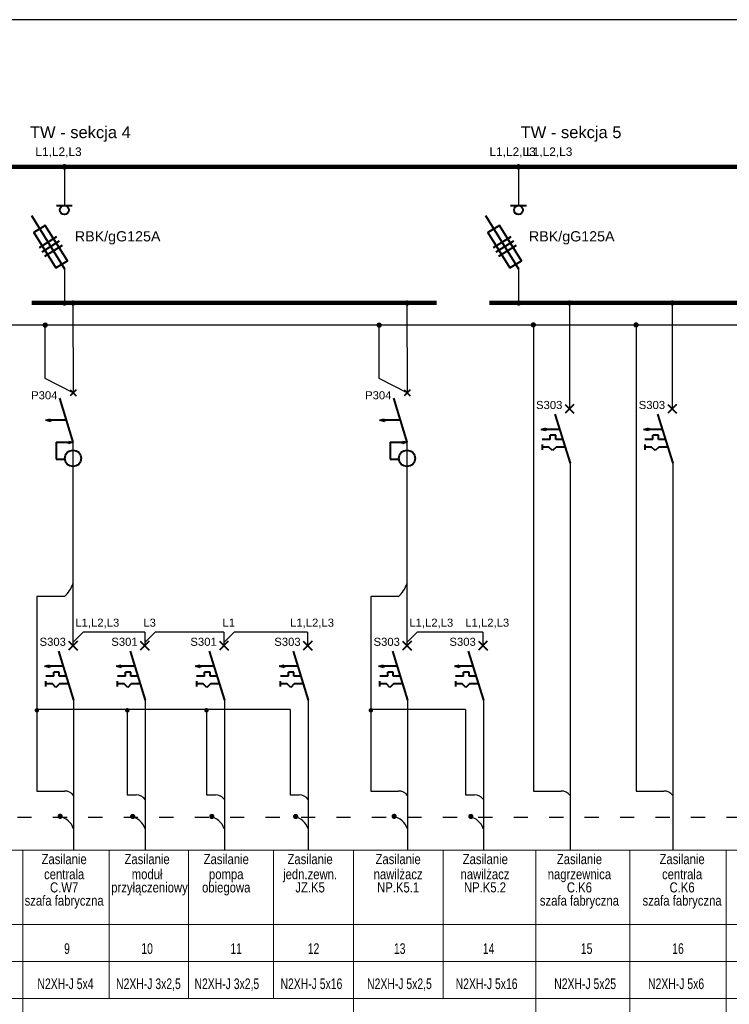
# Model space of a CAD drawing. Header units: millimetres. Extents: x 1218355 to 1284960, y -95511 to 4057.
# Tile 4 of 19: x 1270710 to 1271911, y -91697 to -90030. Entities that reach past the tile are written whole.
import ezdxf
from ezdxf.enums import TextEntityAlignment as Align
from ezdxf.lldxf.tags import DXFTag

# ---------------------------------------------------------------- set-up
doc = ezdxf.new("R2010")
doc.units = ezdxf.units.MM
doc.linetypes.add('ACAD_ISO03W100', pattern=[30, 12, -18])
for name, color, linetype, lineweight in [('1', 7, 'Continuous', 0), ('ELEK ELEMENTY', 40, 'Continuous', 40), ('ELEK SZYNY', 172, 'Continuous', 100)]:
    doc.layers.add(name, color=color, linetype=linetype, lineweight=lineweight)
for name, color, linetype in [('ELEK CIENKIE', 80, 'Continuous'), ('ELEK OPIS', 140, 'Continuous'), ('ELEK OPISY', 140, 'Continuous'), ('ELEK PRZEWODY GŁÓWNE', 232, 'Continuous')]:
    doc.layers.add(name, color=color, linetype=linetype)
doc.styles.add('Arial', font='arial.ttf', dxfattribs={"height": 300})
tags = doc.linetypes.add('DASHED', pattern=[19.05, 12.7, -6.35]).pattern_tags.tags
tags[6:7] = [DXFTag(74, 4), DXFTag(75, 0), DXFTag(340, '0'), DXFTag(46, 1.0), DXFTag(50, 0.0), DXFTag(44, 0.0), DXFTag(45, 0.0)]
tags[4:5] = [DXFTag(74, 4), DXFTag(75, 0), DXFTag(340, '0'), DXFTag(46, 1.0), DXFTag(50, 0.0), DXFTag(44, 0.0), DXFTag(45, 0.0)]

msp = doc.modelspace()

# ---------------------------------------------------------------- hatches: boundary and pattern name
at = {"layer": 'ELEK ELEMENTY'}
h = msp.add_hatch(color=256, dxfattribs=at)
h.paths.add_polyline_path([(1270800.24, -90745.95), (1270792.96, -90744.37), (1270792.92, -90745.95)])
h.paths.add_polyline_path([(1270800.24, -90745.95), (1270792.92, -90745.95), (1270792.86, -90747.87)])
h = msp.add_hatch(color=256, dxfattribs=at)
h.paths.add_polyline_path([(1271365.5, -90745.95), (1271358.23, -90744.37), (1271358.18, -90745.95)])
h.paths.add_polyline_path([(1271365.5, -90745.95), (1271358.18, -90745.95), (1271358.13, -90747.87)])

# ---------------------------------------------------------------- linework, layer by layer
at = {"color": 5}
for points, const_width, elevation in [([(1270783.42, -90279.58, 1), (1270788.08, -90279.58, 1)], 4.66, -21.99), ([(1270783.65, -90510.2, 1), (1270788.09, -90510.2, 1)], 4.43, -21.99), ([(1270798.15, -90510.18, 1), (1270802.58, -90510.18, 1)], 4.43, -21.99), ([(1271363.42, -90510.18, 1), (1271367.85, -90510.18, 1)], 4.43, -43.98), ([(1270751.03, -90547.52, 1), (1270755.46, -90547.52, 1)], 4.43, -21.99), ([(1271316.3, -90547.52, 1), (1271320.73, -90547.52, 1)], 4.43, -43.98), ([(1270776.27, -91379.16, 1), (1270780.7, -91379.16, 1)], 4.43, -21.99), ([(1270899.05, -91379.46, 1), (1270903.48, -91379.46, 1)], 4.43, -21.99), ([(1271032.99, -91379.46, 1), (1271037.42, -91379.46, 1)], 4.43, -21.99), ([(1271174.9, -91379.46, 1), (1271179.34, -91379.46, 1)], 4.43, -21.99), ([(1271341.53, -91379.16, 1), (1271345.97, -91379.16, 1)], 4.43, -43.98), ([(1271471.4, -91379.46, 1), (1271475.83, -91379.46, 1)], 4.43, -43.98)]:
    msp.add_lwpolyline(points, format="xyb", close=True, dxfattribs=dict(at, const_width=const_width, elevation=elevation))
for points, const_width in [([(1271551.93, -90279.58, 1), (1271556.59, -90279.58, 1)], 4.66), ([(1271552.04, -90510.03, 1), (1271556.47, -90510.03, 1)], 4.43), ([(1271552.71, -90510.18, 1), (1271557.14, -90510.18, 1)], 4.43), ([(1271638.25, -90509.99, 1), (1271642.68, -90509.99, 1)], 4.43), ([(1271812.06, -90509.99, 1), (1271816.49, -90509.99, 1)], 4.43), ([(1271577.19, -90547.23, 1), (1271581.62, -90547.23, 1)], 4.43), ([(1271750.99, -90547.23, 1), (1271755.42, -90547.23, 1)], 4.43)]:
    msp.add_lwpolyline(points, format="xyb", close=True, dxfattribs=dict(at, const_width=const_width))
at = {"layer": '1', "color": 5, "linetype": 'Continuous'}
for p, q in [((1268617.92, -91436.62), (1276793.39, -91436.4)), ((1270715.35, -91436.59, 21.99), (1270715.33, -91955.92, 21.99)), ((1270861.61, -91436.62, -21.99), (1270861.61, -91688.08, -21.99)), ((1270995.56, -91436.62, -21.99), (1270995.56, -91688.08, -21.99)), ((1271139.35, -91436.58, -21.99), (1271139.35, -91687.87, -21.99)), ((1271274.89, -91436.58, -21.99), (1271274.89, -91955.75, -21.99)), ((1271426.88, -91436.62, -43.98), (1271426.88, -91688.08, -43.98)), ((1271583.57, -91436.58), (1271583.57, -91955.75)), ((1271742.69, -91436.62, 21.99), (1271742.69, -91688.08, 21.99)), ((1271905.86, -91436.59, -43.98), (1271905.84, -91955.92, -43.98)), ((1268617.92, -91562.31), (1276793.39, -91562.63)), ((1268920.17, -91625.1), (1276793.39, -91625.41)), ((1268920.17, -91687.9), (1276793.39, -91687.77)), ((1271742.7, -91687.82, 21.99), (1271742.69, -91955.92, 21.99))]:
    msp.add_line(p, q, dxfattribs=at)
at = {"layer": 'ELEK CIENKIE'}
for p, q in [((1270753.25, -90637.94, -21.99), (1270753.25, -90545.29, -21.99)), ((1271318.51, -90637.94, -43.98), (1271318.51, -90545.29, -43.98)), ((1271579.4, -90547.23), (1271579.4, -91336.34)), ((1271753.21, -90547.23), (1271753.21, -91336.34)), ((1270800.48, -90662, -21.99), (1270753.25, -90637.94, -21.99)), ((1271365.75, -90662, -43.98), (1271318.51, -90637.94, -43.98)), ((1270739.13, -91007.09, -21.99), (1270739.13, -91336.34, -21.99)), ((1270785.28, -91007.09, -21.99), (1270739.13, -91007.09, -21.99)), ((1271304.4, -91007.09, -43.98), (1271304.4, -91336.34, -43.98)), ((1271350.54, -91007.09, -43.98), (1271304.4, -91007.09, -43.98)), ((1271167.98, -91198.32, -21.99), (1270739.13, -91198.32, -21.99)), ((1270892.12, -91198.32, -21.99), (1270892.12, -91342.93, -21.99)), ((1271026.06, -91198.32, -21.99), (1271026.06, -91342.93, -21.99)), ((1271167.98, -91198.32, -21.99), (1271167.98, -91342.93, -21.99)), ((1271464.47, -91198.32, -43.98), (1271304.4, -91198.32, -43.98)), ((1271464.47, -91198.32, -43.98), (1271464.47, -91342.93, -43.98)), ((1270739.13, -91336.34, -21.99), (1270786.07, -91336.34, -21.99)), ((1270892.12, -91342.93, -21.99), (1270907.32, -91342.93, -21.99)), ((1271026.06, -91342.93, -21.99), (1271041.26, -91342.93, -21.99)), ((1271167.98, -91342.93, -21.99), (1271183.18, -91342.93, -21.99)), ((1271304.4, -91336.34, -43.98), (1271351.34, -91336.34, -43.98)), ((1271464.47, -91342.93, -43.98), (1271479.67, -91342.93, -43.98)), ((1271579.4, -91336.34), (1271626.34, -91336.34)), ((1271753.21, -91336.34), (1271800.15, -91336.34))]:
    msp.add_line(p, q, dxfattribs=at)
at = {"layer": 'ELEK CIENKIE', "linetype": 'ACAD_ISO03W100', "ltscale": 2}
msp.add_line((1268966.18, -91380.74), (1276793.39, -91380.91), dxfattribs=at)
at = {"layer": 'ELEK CIENKIE', "const_width": 3.8}
for points, elevation in [([(1270737.27, -91199.64, 1), (1270741.07, -91199.64, 1)], -21.99), ([(1270890.26, -91199.64, 1), (1270894.06, -91199.64, 1)], -21.99), ([(1271024.2, -91199.64, 1), (1271028, -91199.64, 1)], -21.99), ([(1271302.54, -91199.64, 1), (1271306.34, -91199.64, 1)], -43.98)]:
    msp.add_lwpolyline(points, format="xyb", close=True, dxfattribs=dict(at, elevation=elevation))
at = {"layer": 'ELEK CIENKIE'}
for centre, radius, start, end in [((1270754.78, -90970.3, -21.99), 47.8, 309.65171, 342.96815), ((1271320.04, -90970.3, -43.98), 47.8, 309.65171, 342.96815), ((1270786.07, -91355.34, -21.99), 19, 36.8699, 90), ((1270907.32, -91361.93, -21.99), 19, 36.8699, 90), ((1271041.26, -91361.93, -21.99), 19, 36.8699, 90), ((1271183.18, -91361.93, -21.99), 19, 36.8699, 90), ((1271351.34, -91355.34, -43.98), 19, 36.8699, 90), ((1271479.67, -91361.93, -43.98), 19, 36.8699, 90), ((1271626.34, -91355.34), 19, 36.8699, 90), ((1271800.15, -91355.34), 19, 36.8699, 90)]:
    msp.add_arc(centre, radius, start, end, dxfattribs=at)
at = {"layer": 'ELEK CIENKIE', "linetype": 'DASHED', "ltscale": 70}
for centre in [(1270771.51, -91410.2, -21.99), (1270892.73, -91410.16, -21.99), (1271026.67, -91410.16, -21.99), (1271168.59, -91410.16, -21.99), (1271336.78, -91410.2, -43.98), (1271465.08, -91410.16, -43.98)]:
    msp.add_arc(centre, 31.3, 18.75716, 79.33739, dxfattribs=at)
at = {"layer": 'ELEK ELEMENTY', "linetype": 'Continuous'}
for p, q in [((1270772.18, -90345.12, -21.99), (1270799.05, -90345.12, -21.99)), ((1271540.7, -90345.12), (1271567.57, -90345.12)), ((1270729.81, -90362.22, -21.99), (1270785.75, -90452.49, -21.99)), ((1271498.33, -90362.22), (1271554.26, -90452.49)), ((1270772.59, -90398.15, -21.99), (1270742.87, -90416.62, -21.99)), ((1271541.1, -90398.15), (1271511.39, -90416.62)), ((1270777.13, -90405.49, -21.99), (1270747.42, -90423.96, -21.99)), ((1270781.7, -90412.81, -21.99), (1270751.99, -90431.28, -21.99)), ((1271545.64, -90405.49), (1271515.93, -90423.96)), ((1271550.21, -90412.81), (1271520.5, -90431.28))]:
    msp.add_line(p, q, dxfattribs=at)
at = {"layer": 'ELEK ELEMENTY'}
for p, q in [((1270795.42, -90656.97, -21.99), (1270805.54, -90667.03, -21.99)), ((1270795.42, -90656.97, -21.99), (1270805.54, -90667.03, -21.99)), ((1270805.43, -90656.97, -21.99), (1270795.53, -90667.03, -21.99)), ((1270805.43, -90656.97, -21.99), (1270795.53, -90667.03, -21.99)), ((1271360.69, -90656.97, -43.98), (1271370.8, -90667.03, -43.98)), ((1271360.69, -90656.97, -43.98), (1271370.8, -90667.03, -43.98)), ((1271370.7, -90656.97, -43.98), (1271360.8, -90667.03, -43.98)), ((1271370.7, -90656.97, -43.98), (1271360.8, -90667.03, -43.98)), ((1270777.27, -90671.44, -21.99), (1270800.24, -90745.95, -21.99)), ((1271342.53, -90671.44, -43.98), (1271365.5, -90745.95, -43.98)), ((1271632.96, -90681.68), (1271648.13, -90696.77)), ((1271632.96, -90681.68), (1271648.13, -90696.77)), ((1271647.97, -90681.68), (1271633.12, -90696.77)), ((1271647.97, -90681.68), (1271633.12, -90696.77)), ((1271806.76, -90681.68), (1271821.93, -90696.77)), ((1271806.76, -90681.68), (1271821.93, -90696.77)), ((1271821.77, -90681.68), (1271806.92, -90696.77)), ((1271821.77, -90681.68), (1271806.92, -90696.77)), ((1271615.87, -90698.56), (1271641.42, -90781.43)), ((1271789.68, -90698.56), (1271815.23, -90781.43)), ((1270761.94, -90710.53, -21.99), (1270754.17, -90708.61, -21.99)), ((1270754.21, -90708.65, -21.99), (1270761.94, -90706.57, -21.99)), ((1270761.94, -90706.57, -21.99), (1270761.94, -90710.53, -21.99)), ((1270788.76, -90708.71, -21.99), (1270761.94, -90708.61, -21.99)), ((1271327.21, -90710.53, -43.98), (1271319.44, -90708.61, -43.98)), ((1271319.48, -90708.65, -43.98), (1271327.21, -90706.57, -43.98)), ((1271327.21, -90706.57, -43.98), (1271327.21, -90710.53, -43.98)), ((1271354.02, -90708.71, -43.98), (1271327.21, -90708.61, -43.98)), ((1271600.55, -90726.03), (1271592.78, -90724.11)), ((1271592.82, -90724.15), (1271600.55, -90722.07)), ((1271600.55, -90722.07), (1271600.55, -90726.03)), ((1271600.55, -90722.07), (1271600.55, -90726.03)), ((1271623.62, -90724.19), (1271600.55, -90724.11)), ((1271617.19, -90733.99), (1271607.86, -90733.99)), ((1271607.86, -90741.04), (1271607.86, -90733.99)), ((1271617.19, -90741.04), (1271617.19, -90733.99)), ((1271774.35, -90726.03), (1271766.58, -90724.11)), ((1271766.62, -90724.15), (1271774.35, -90722.07)), ((1271774.35, -90722.07), (1271774.35, -90726.03)), ((1271774.35, -90722.07), (1271774.35, -90726.03)), ((1271797.43, -90724.19), (1271774.35, -90724.11)), ((1271791, -90733.99), (1271781.67, -90733.99)), ((1271781.67, -90741.04), (1271781.67, -90733.99)), ((1271791, -90741.04), (1271791, -90733.99)), ((1270771.54, -90745.96, -21.99), (1270771.54, -90774.21, -21.99)), ((1270771.54, -90745.96, -21.99), (1270792.94, -90745.96, -21.99)), ((1270792.86, -90747.87, -21.99), (1270792.96, -90744.37, -21.99)), ((1270800.24, -90745.95, -21.99), (1270792.86, -90747.87, -21.99)), ((1270792.96, -90744.37, -21.99), (1270800.24, -90745.95, -21.99)), ((1271336.81, -90745.96, -43.98), (1271336.81, -90774.21, -43.98)), ((1271336.81, -90745.96, -43.98), (1271358.21, -90745.96, -43.98)), ((1271358.13, -90747.87, -43.98), (1271358.23, -90744.37, -43.98)), ((1271365.5, -90745.95, -43.98), (1271358.13, -90747.87, -43.98)), ((1271358.23, -90744.37, -43.98), (1271365.5, -90745.95, -43.98)), ((1271594.03, -90749.6), (1271594.03, -90758.56)), ((1271607.86, -90741.04), (1271594.32, -90741.04)), ((1271628.97, -90741.04), (1271617.19, -90741.04)), ((1271767.83, -90749.6), (1271767.83, -90758.56)), ((1271781.67, -90741.04), (1271768.12, -90741.04)), ((1271802.78, -90741.04), (1271791, -90741.04)), ((1271605.74, -90754.08), (1271594.03, -90754.08)), ((1271611.76, -90760.09), (1271605.74, -90754.08)), ((1271617.78, -90754.08), (1271611.76, -90760.09)), ((1271632.4, -90754.08), (1271617.78, -90754.08)), ((1271779.54, -90754.08), (1271767.83, -90754.08)), ((1271785.56, -90760.09), (1271779.54, -90754.08)), ((1271791.58, -90754.08), (1271785.56, -90760.09)), ((1271806.2, -90754.08), (1271791.58, -90754.08)), ((1270771.54, -90774.21, -21.99), (1270786.54, -90774.21, -21.99)), ((1271336.81, -90774.21, -43.98), (1271351.8, -90774.21, -43.98)), ((1270792.69, -91082.63, -21.99), (1270807.86, -91097.72, -21.99)), ((1270792.69, -91082.63, -21.99), (1270807.86, -91097.72, -21.99)), ((1270807.7, -91082.63, -21.99), (1270792.85, -91097.72, -21.99)), ((1270807.7, -91082.63, -21.99), (1270792.85, -91097.72, -21.99)), ((1270914.05, -91082.63, -21.99), (1270929.22, -91097.72, -21.99)), ((1270914.05, -91082.63, -21.99), (1270929.22, -91097.72, -21.99)), ((1270929.06, -91082.63, -21.99), (1270914.21, -91097.72, -21.99)), ((1270929.06, -91082.63, -21.99), (1270914.21, -91097.72, -21.99)), ((1271048, -91082.63, -21.99), (1271063.17, -91097.72, -21.99)), ((1271048, -91082.63, -21.99), (1271063.17, -91097.72, -21.99)), ((1271063.01, -91082.63, -21.99), (1271048.16, -91097.72, -21.99)), ((1271063.01, -91082.63, -21.99), (1271048.16, -91097.72, -21.99)), ((1271189.91, -91082.63, -21.99), (1271205.08, -91097.72, -21.99)), ((1271189.91, -91082.63, -21.99), (1271205.08, -91097.72, -21.99)), ((1271204.92, -91082.63, -21.99), (1271190.07, -91097.72, -21.99)), ((1271204.92, -91082.63, -21.99), (1271190.07, -91097.72, -21.99)), ((1271357.95, -91082.63, -43.98), (1271373.13, -91097.72, -43.98)), ((1271357.95, -91082.63, -43.98), (1271373.13, -91097.72, -43.98)), ((1271372.96, -91082.63, -43.98), (1271358.12, -91097.72, -43.98)), ((1271372.96, -91082.63, -43.98), (1271358.12, -91097.72, -43.98)), ((1271486.41, -91082.63, -43.98), (1271501.58, -91097.72, -43.98)), ((1271486.41, -91082.63, -43.98), (1271501.58, -91097.72, -43.98)), ((1271501.42, -91082.63, -43.98), (1271486.57, -91097.72, -43.98)), ((1271501.42, -91082.63, -43.98), (1271486.57, -91097.72, -43.98)), ((1270775.61, -91099.51, -21.99), (1270801.15, -91182.38, -21.99)), ((1270896.97, -91099.51, -21.99), (1270922.52, -91182.38, -21.99)), ((1271030.91, -91099.51, -21.99), (1271056.46, -91182.38, -21.99)), ((1271172.83, -91099.51, -21.99), (1271198.38, -91182.38, -21.99)), ((1271340.87, -91099.51, -43.98), (1271366.42, -91182.38, -43.98)), ((1271469.32, -91099.51, -43.98), (1271494.87, -91182.38, -43.98)), ((1270760.28, -91126.97, -21.99), (1270752.51, -91125.05, -21.99)), ((1270752.55, -91125.09, -21.99), (1270760.28, -91123.01, -21.99)), ((1270760.28, -91123.01, -21.99), (1270760.28, -91126.97, -21.99)), ((1270760.28, -91123.01, -21.99), (1270760.28, -91126.97, -21.99)), ((1270783.35, -91125.14, -21.99), (1270760.28, -91125.05, -21.99)), ((1270881.64, -91126.97, -21.99), (1270873.87, -91125.05, -21.99)), ((1270873.91, -91125.09, -21.99), (1270881.64, -91123.01, -21.99)), ((1270881.64, -91123.01, -21.99), (1270881.64, -91126.97, -21.99)), ((1270881.64, -91123.01, -21.99), (1270881.64, -91126.97, -21.99)), ((1270904.72, -91125.14, -21.99), (1270881.64, -91125.05, -21.99)), ((1271015.59, -91126.97, -21.99), (1271007.82, -91125.05, -21.99)), ((1271007.86, -91125.09, -21.99), (1271015.59, -91123.01, -21.99)), ((1271015.59, -91123.01, -21.99), (1271015.59, -91126.97, -21.99)), ((1271015.59, -91123.01, -21.99), (1271015.59, -91126.97, -21.99)), ((1271038.66, -91125.14, -21.99), (1271015.59, -91125.05, -21.99)), ((1271157.5, -91126.97, -21.99), (1271149.73, -91125.05, -21.99)), ((1271149.77, -91125.09, -21.99), (1271157.5, -91123.01, -21.99)), ((1271157.5, -91123.01, -21.99), (1271157.5, -91126.97, -21.99)), ((1271157.5, -91123.01, -21.99), (1271157.5, -91126.97, -21.99)), ((1271180.58, -91125.14, -21.99), (1271157.5, -91125.05, -21.99)), ((1271325.54, -91126.97, -43.98), (1271317.78, -91125.05, -43.98)), ((1271317.82, -91125.09, -43.98), (1271325.54, -91123.01, -43.98)), ((1271325.54, -91123.01, -43.98), (1271325.54, -91126.97, -43.98)), ((1271325.54, -91123.01, -43.98), (1271325.54, -91126.97, -43.98)), ((1271348.62, -91125.14, -43.98), (1271325.54, -91125.05, -43.98)), ((1271454, -91126.97, -43.98), (1271446.23, -91125.05, -43.98)), ((1271446.27, -91125.09, -43.98), (1271454, -91123.01, -43.98)), ((1271454, -91123.01, -43.98), (1271454, -91126.97, -43.98)), ((1271454, -91123.01, -43.98), (1271454, -91126.97, -43.98)), ((1271477.07, -91125.14, -43.98), (1271454, -91125.05, -43.98)), ((1270753.76, -91150.55, -21.99), (1270753.76, -91159.51, -21.99)), ((1270767.6, -91141.98, -21.99), (1270754.05, -91141.98, -21.99)), ((1270776.92, -91134.94, -21.99), (1270767.59, -91134.94, -21.99)), ((1270767.6, -91141.98, -21.99), (1270767.6, -91134.94, -21.99)), ((1270776.92, -91141.98, -21.99), (1270776.92, -91134.94, -21.99)), ((1270788.7, -91141.98, -21.99), (1270776.92, -91141.98, -21.99)), ((1270875.12, -91150.55, -21.99), (1270875.12, -91159.51, -21.99)), ((1270888.96, -91141.98, -21.99), (1270875.41, -91141.98, -21.99)), ((1270898.29, -91134.94, -21.99), (1270888.96, -91134.94, -21.99)), ((1270888.96, -91141.98, -21.99), (1270888.96, -91134.94, -21.99)), ((1270898.29, -91141.98, -21.99), (1270898.29, -91134.94, -21.99)), ((1270910.07, -91141.98, -21.99), (1270898.29, -91141.98, -21.99)), ((1271009.07, -91150.55, -21.99), (1271009.07, -91159.51, -21.99)), ((1271022.9, -91141.98, -21.99), (1271009.36, -91141.98, -21.99)), ((1271032.23, -91134.94, -21.99), (1271022.9, -91134.94, -21.99)), ((1271022.9, -91141.98, -21.99), (1271022.9, -91134.94, -21.99)), ((1271032.23, -91141.98, -21.99), (1271032.23, -91134.94, -21.99)), ((1271044.01, -91141.98, -21.99), (1271032.23, -91141.98, -21.99)), ((1271150.98, -91150.55, -21.99), (1271150.98, -91159.51, -21.99)), ((1271164.82, -91141.98, -21.99), (1271151.27, -91141.98, -21.99)), ((1271174.15, -91134.94, -21.99), (1271164.81, -91134.94, -21.99)), ((1271164.82, -91141.98, -21.99), (1271164.82, -91134.94, -21.99)), ((1271174.15, -91141.98, -21.99), (1271174.15, -91134.94, -21.99)), ((1271185.93, -91141.98, -21.99), (1271174.15, -91141.98, -21.99)), ((1271319.03, -91150.55, -43.98), (1271319.03, -91159.51, -43.98)), ((1271332.86, -91141.98, -43.98), (1271319.31, -91141.98, -43.98)), ((1271342.19, -91134.94, -43.98), (1271332.86, -91134.94, -43.98)), ((1271332.86, -91141.98, -43.98), (1271332.86, -91134.94, -43.98)), ((1271342.19, -91141.98, -43.98), (1271342.19, -91134.94, -43.98)), ((1271353.97, -91141.98, -43.98), (1271342.19, -91141.98, -43.98)), ((1271447.48, -91150.55, -43.98), (1271447.48, -91159.51, -43.98)), ((1271461.31, -91141.98, -43.98), (1271447.77, -91141.98, -43.98)), ((1271470.64, -91134.94, -43.98), (1271461.31, -91134.94, -43.98)), ((1271461.31, -91141.98, -43.98), (1271461.31, -91134.94, -43.98)), ((1271470.64, -91141.98, -43.98), (1271470.64, -91134.94, -43.98)), ((1271482.42, -91141.98, -43.98), (1271470.64, -91141.98, -43.98)), ((1270765.47, -91155.03, -21.99), (1270753.76, -91155.03, -21.99)), ((1270771.49, -91161.04, -21.99), (1270765.47, -91155.03, -21.99)), ((1270777.51, -91155.03, -21.99), (1270771.49, -91161.04, -21.99)), ((1270792.13, -91155.03, -21.99), (1270777.51, -91155.03, -21.99)), ((1270886.83, -91155.03, -21.99), (1270875.12, -91155.03, -21.99)), ((1270892.86, -91161.04, -21.99), (1270886.83, -91155.03, -21.99)), ((1270898.88, -91155.03, -21.99), (1270892.86, -91161.04, -21.99)), ((1270913.5, -91155.03, -21.99), (1270898.88, -91155.03, -21.99)), ((1271020.78, -91155.03, -21.99), (1271009.07, -91155.03, -21.99)), ((1271026.8, -91161.04, -21.99), (1271020.78, -91155.03, -21.99)), ((1271032.82, -91155.03, -21.99), (1271026.8, -91161.04, -21.99)), ((1271047.44, -91155.03, -21.99), (1271032.82, -91155.03, -21.99)), ((1271162.69, -91155.03, -21.99), (1271150.98, -91155.03, -21.99)), ((1271168.71, -91161.04, -21.99), (1271162.69, -91155.03, -21.99)), ((1271174.73, -91155.03, -21.99), (1271168.71, -91161.04, -21.99)), ((1271189.35, -91155.03, -21.99), (1271174.73, -91155.03, -21.99)), ((1271330.74, -91155.03, -43.98), (1271319.03, -91155.03, -43.98)), ((1271336.76, -91161.04, -43.98), (1271330.74, -91155.03, -43.98)), ((1271342.78, -91155.03, -43.98), (1271336.76, -91161.04, -43.98)), ((1271357.4, -91155.03, -43.98), (1271342.78, -91155.03, -43.98)), ((1271459.19, -91155.03, -43.98), (1271447.48, -91155.03, -43.98)), ((1271465.21, -91161.04, -43.98), (1271459.19, -91155.03, -43.98)), ((1271471.23, -91155.03, -43.98), (1271465.21, -91161.04, -43.98)), ((1271485.85, -91155.03, -43.98), (1271471.23, -91155.03, -43.98))]:
    msp.add_line(p, q, dxfattribs=at)
at = {"layer": 'ELEK ELEMENTY', "linetype": 'Continuous', "elevation": -21.99}
msp.add_lwpolyline([(1270771.18, -90450.82), (1270790.7, -90438.69), (1270753.37, -90378.63), (1270733.85, -90390.76), (1270771.18, -90450.82)], dxfattribs=at)
at = {"layer": 'ELEK ELEMENTY', "linetype": 'Continuous'}
msp.add_lwpolyline([(1271539.69, -90450.82), (1271559.21, -90438.69), (1271521.88, -90378.63), (1271502.36, -90390.76), (1271539.69, -90450.82)], dxfattribs=at)
for centre in [(1270785.62, -90352.57, -21.99), (1271554.13, -90352.57)]:
    msp.add_circle(centre, 7.46, dxfattribs=at)
at = {"layer": 'ELEK ELEMENTY'}
for centre in [(1270800.24, -90773.03, -21.99), (1271365.5, -90773.03, -43.98)]:
    msp.add_circle(centre, 13.75, dxfattribs=at)
for points in [[(1270761.94, -90706.57, -21.99), (1270754.17, -90708.65, -21.99), (1270761.94, -90710.53, -21.99), (1270761.94, -90706.57, -21.99)], [(1271327.21, -90706.57, -43.98), (1271319.44, -90708.65, -43.98), (1271327.21, -90710.53, -43.98), (1271327.21, -90706.57, -43.98)], [(1271600.55, -90722.07), (1271592.78, -90724.15), (1271600.55, -90726.03), (1271600.55, -90722.07)], [(1271774.35, -90722.07), (1271766.58, -90724.15), (1271774.35, -90726.03), (1271774.35, -90722.07)], [(1270760.28, -91123.01, -21.99), (1270752.51, -91125.09, -21.99), (1270760.28, -91126.97, -21.99), (1270760.28, -91123.01, -21.99)], [(1270881.64, -91123.01, -21.99), (1270873.87, -91125.09, -21.99), (1270881.64, -91126.97, -21.99), (1270881.64, -91123.01, -21.99)], [(1271015.59, -91123.01, -21.99), (1271007.82, -91125.09, -21.99), (1271015.59, -91126.97, -21.99), (1271015.59, -91123.01, -21.99)], [(1271157.5, -91123.01, -21.99), (1271149.73, -91125.09, -21.99), (1271157.5, -91126.97, -21.99), (1271157.5, -91123.01, -21.99)], [(1271325.54, -91123.01, -43.98), (1271317.78, -91125.09, -43.98), (1271325.54, -91126.97, -43.98), (1271325.54, -91123.01, -43.98)], [(1271454, -91123.01, -43.98), (1271446.23, -91125.09, -43.98), (1271454, -91126.97, -43.98), (1271454, -91123.01, -43.98)]]:
    msp.add_solid(points, dxfattribs=at)
at = {"layer": 'ELEK OPIS', "elevation": -662.14}
msp.add_lwpolyline([(1267421.49, -92800.44), (1281141.49, -92800.44), (1281141.49, -90030.44), (1267421.49, -90030.44)], close=True, dxfattribs=at)
at = {"layer": 'ELEK PRZEWODY GŁÓWNE'}
for p, q in [((1270785.75, -90280.42, -21.99), (1270785.75, -90345.28, -21.99)), ((1271554.26, -90280.42), (1271554.26, -90345.28)), ((1270785.75, -90452.49, -21.99), (1270785.74, -90510.03, -21.99)), ((1271554.26, -90452.49), (1271554.25, -90510.03)), ((1270800.24, -90507.95, -21.99), (1270800.48, -90662, -21.99)), ((1271365.5, -90507.95, -43.98), (1271365.75, -90662, -43.98)), ((1271640.46, -90509.99), (1271640.46, -90682.71)), ((1271814.27, -90509.99), (1271814.27, -90682.71)), ((1268611.13, -90547.22), (1276793.39, -90547.39)), ((1271640.46, -90666.51), (1271640.46, -90689.31)), ((1271814.27, -90666.51), (1271814.27, -90689.31)), ((1270800.24, -90745.95, -21.99), (1270800.2, -91061.77, -21.99)), ((1271365.5, -90745.95, -43.98), (1271365.46, -91061.77, -43.98)), ((1271641.42, -90781.43), (1271641.42, -91437.16)), ((1271815.23, -90781.43), (1271815.23, -91437.16)), ((1270800.2, -91060.86, -21.99), (1270800.2, -91083.66, -21.99)), ((1270800.2, -91067.45, -21.99), (1270800.2, -91090.25, -21.99)), ((1270800.2, -91084.97, -21.99), (1270817.72, -91067.45, -21.99)), ((1270921.56, -91067.45, -21.99), (1270817.72, -91067.45, -21.99)), ((1270921.56, -91067.45, -21.99), (1270921.56, -91090.25, -21.99)), ((1270921.56, -91084.97, -21.99), (1270939.08, -91067.45, -21.99)), ((1271055.5, -91067.45, -21.99), (1270939.08, -91067.45, -21.99)), ((1271055.5, -91067.45, -21.99), (1271055.5, -91090.25, -21.99)), ((1271055.5, -91084.97, -21.99), (1271073.02, -91067.45, -21.99)), ((1271197.42, -91067.45, -21.99), (1271073.02, -91067.45, -21.99)), ((1271197.42, -91067.45, -21.99), (1271197.42, -91090.25, -21.99)), ((1271365.46, -91060.86, -43.98), (1271365.46, -91083.66, -43.98)), ((1271365.46, -91067.45, -43.98), (1271365.46, -91090.25, -43.98)), ((1271365.46, -91084.97, -43.98), (1271382.98, -91067.45, -43.98)), ((1271493.91, -91067.45, -43.98), (1271382.98, -91067.45, -43.98)), ((1271493.91, -91067.45, -43.98), (1271493.91, -91090.25, -43.98)), ((1270801.15, -91182.38, -21.99), (1270801.15, -91437.16, -21.99)), ((1270922.52, -91182.38, -21.99), (1270922.52, -91437.16, -21.99)), ((1271056.46, -91182.38, -21.99), (1271056.46, -91437.16, -21.99)), ((1271198.38, -91182.38, -21.99), (1271198.38, -91437.16, -21.99)), ((1271366.42, -91182.38, -43.98), (1271366.42, -91437.16, -43.98)), ((1271494.87, -91182.38, -43.98), (1271494.87, -91437.16, -43.98))]:
    msp.add_line(p, q, dxfattribs=at)
at = {"layer": 'ELEK SZYNY'}
for p, q in [((1268611.79, -90279.43), (1276793.39, -90279.59)), ((1270730.67, -90510.01), (1271415.59, -90510.02)), ((1271505.28, -90509.99), (1271907.07, -90510)), ((1271611.81, -90510.02), (1272688.33, -90510.11))]:
    msp.add_line(p, q, dxfattribs=at)

# ---------------------------------------------------------------- texts
at = {"layer": 'ELEK OPIS', "style": 'Arial'}
for s, height, p in [('TW - sekcja 4', 20, (1270727.36, -90231, -21.99)), ('TW - sekcja 5', 20, (1271557.86, -90231, -65.96)), ('L1,L2,L3', 14.4, (1270736.62, -90261.07, -21.99)), ('L1,L2,L3', 14.4, (1271505.14, -90261.07)), ('L1,L2,L3', 14.4, (1271567.13, -90261.07, -65.96)), ('RBK/gG125A', 17.28, (1270803.41, -90405.83, -21.99)), ('RBK/gG125A', 17.28, (1271571.92, -90405.83)), ('P304', 13.68, (1270729.35, -90673.11, -21.99)), ('P304', 13.68, (1271294.61, -90673.11, -43.98)), ('S303', 13.68, (1271583.92, -90689.56)), ('S303', 13.68, (1271757.73, -90689.56)), ('L1,L2,L3', 13.68, (1270804.18, -91058.13, -21.99)), ('L3', 13.68, (1270919.29, -91058.13, -21.99)), ('L1', 13.68, (1271053.24, -91058.13, -21.99)), ('L1,L2,L3', 13.68, (1271167.63, -91058.13, -21.99)), ('L1,L2,L3', 13.68, (1271369.45, -91058.13, -43.98)), ('L1,L2,L3', 13.68, (1271464.12, -91058.13, -43.98)), ('S303', 13.68, (1270743.66, -91090.5, -21.99)), ('S301', 13.68, (1270865.02, -91090.5, -21.99)), ('S301', 13.68, (1270998.96, -91090.5, -21.99)), ('S303', 13.68, (1271140.88, -91090.5, -21.99)), ('S303', 13.68, (1271308.92, -91090.5, -43.98)), ('S303', 13.68, (1271437.37, -91090.5, -43.98))]:
    msp.add_text(s, height=height, dxfattribs=at).set_placement(p)
at = {"layer": 'ELEK OPIS', "linetype": 'Continuous', "style": 'Arial', "width": 0.7}
for s, p in [('9', (1270790.12, -91612.12, -73.54)), ('10', (1270925.68, -91612.12, -73.54)), ('11', (1271076.42, -91612.12, -95.53)), ('12', (1271207.38, -91612.12, -95.53)), ('13', (1271353.21, -91612.12, -73.54)), ('14', (1271503.75, -91612.12, -51.56)), ('15', (1271669.62, -91612.12, -117.52)), ('16', (1271824.19, -91612.12, -117.52)), ('N2XH-J 5x4', (1270787.53, -91671.67, -73.54)), ('N2XH-J 3x2,5', (1270927.94, -91671.67, -73.54)), ('N2XH-J 3x2,5', (1271060.66, -91671.67, -51.56)), ('N2XH-J 5x16', (1271203.79, -91671.67, -73.54)), ('N2XH-J 5x2,5', (1271352.79, -91671.67, -95.53)), ('N2XH-J 5x16', (1271500.29, -91671.67, -95.53)), ('N2XH-J 5x25', (1271667.06, -91671.67, -51.56)), ('N2XH-J 5x6', (1271820.94, -91671.67, -51.56))]:
    msp.add_text(s, height=18, dxfattribs=at).set_placement(p, align=Align.CENTER)
at = {"layer": 'ELEK OPISY', "color": 20, "linetype": 'ACAD_ISO03W100', "true_color": 0xf92306, "style": 'Arial', "width": 0.8}
for s, p in [('Zasilanie', (1270785.27, -91460.13, -73.54)), ('Zasilanie', (1270925.68, -91460.13, -73.54)), ('Zasilanie', (1271059.62, -91460.13, -73.54)), ('centrala', (1270785.27, -91485.62, -73.54)), ('moduł', (1270925.68, -91485.62, -73.54)), ('pompa', (1271059.62, -91485.62, -73.54)), ('C.W7', (1270785.27, -91508.03, -73.54)), ('przyłączeniowy', (1270929.72, -91508.03, -51.56)), ('obiegowa', (1271059.62, -91508.03, -73.54)), ('szafa fabryczna', (1270785.27, -91530.36, -73.54))]:
    msp.add_text(s, height=17.1, dxfattribs=at).set_placement(p, align=Align.CENTER)
at = {"layer": 'ELEK OPISY', "color": 94, "linetype": 'ACAD_ISO03W100', "true_color": 0x109310, "style": 'Arial', "width": 0.8}
for s, p in [('Zasilanie', (1271201.54, -91460.13, -73.54)), ('Zasilanie', (1271350.54, -91460.13, -95.53)), ('Zasilanie', (1271498.03, -91460.13, -95.53)), ('Zasilanie', (1271657.35, -91460.13, -51.56)), ('Zasilanie', (1271831.16, -91460.13, -51.56)), ('jedn.zewn.', (1271201.54, -91485.62, -73.54)), ('nawilżacz', (1271350.54, -91485.62, -95.53)), ('nawilżacz', (1271497.53, -91485.62, -95.53)), ('nagrzewnica', (1271657.35, -91485.62, -51.56)), ('centrala', (1271831.16, -91485.62, -51.56)), ('JZ.K5', (1271201.54, -91508.03, -73.54)), ('NP.K5.1', (1271350.54, -91508.03, -95.53)), ('NP.K5.2', (1271497.53, -91508.03, -95.53)), ('C.K6', (1271657.35, -91508.03, -51.56)), ('C.K6', (1271831.16, -91508.03, -51.56)), ('szafa fabryczna', (1271657.35, -91530.36, -51.56)), ('szafa fabryczna', (1271831.16, -91530.36, -51.56))]:
    msp.add_text(s, height=17.1, dxfattribs=at).set_placement(p, align=Align.CENTER)

doc.saveas('drawing.dxf')
